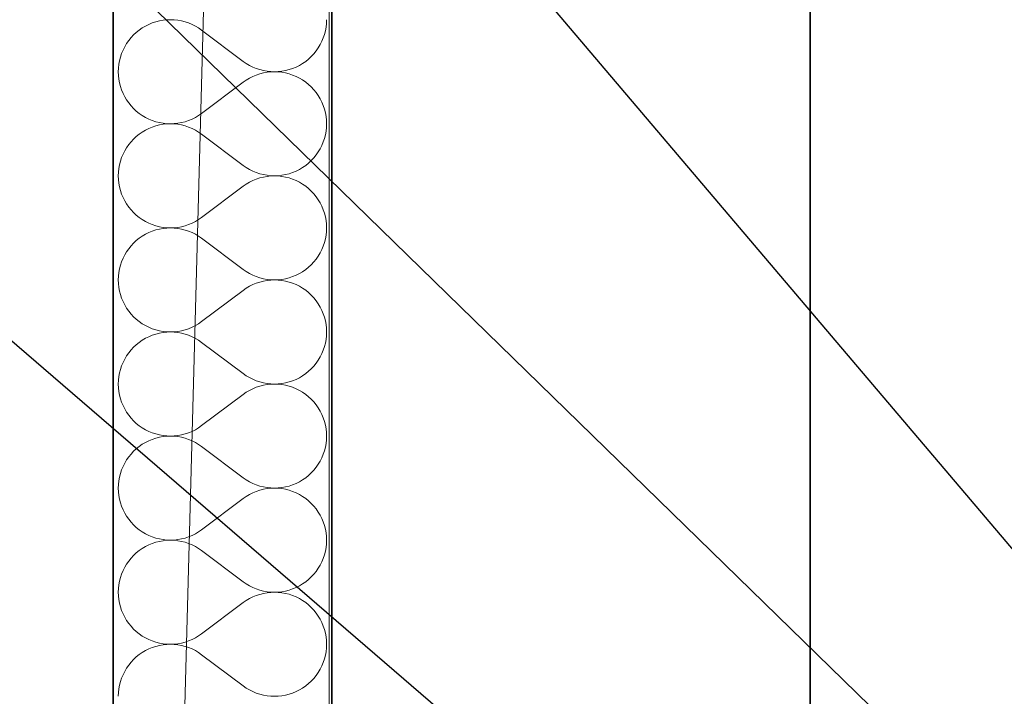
# Model space of a CAD drawing. Header units: millimetres. Extents: x -8078 to 234695, y -4319 to 602442.
# Tile 109 of 152: x 80102 to 80822, y 283496 to 283991. Entities that reach past the tile are written whole.
import ezdxf

# ---------------------------------------------------------------- set-up
doc = ezdxf.new("R2010")
doc.units = ezdxf.units.MM
doc.header["$MEASUREMENT"] = 0
for name, color, linetype in [('#podkład', 252, 'Continuous'), ('- A - ocieplenie', 7, 'Continuous'), ('FLUID-WK6-150-NUM', 7, 'Continuous'), ('Konstrukcja - Stropy', 7, 'Continuous'), ('Konstrukcja - Ściany zewnętrzne', 7, 'Continuous')]:
    doc.layers.add(name, color=color, linetype=linetype)
doc.styles.add('FDBES', font='simplex.shx')
doc.dimstyles.new('FDBES', dxfattribs={"dimscale": 50, "dimtxt": 4, "dimasz": 2.5, "dimexe": 0.8, "dimexo": 2, "dimgap": 1, "dimtad": 1, "dimdsep": 46, "dimtxsty": 'FDBES', "dimcen": 2.5, "dimclrd": 4, "dimclre": 5, "dimadec": 0, "dimazin": 0, "dimtfac": 1, "dimtmove": 0, "dimatfit": 3, "dimfxl": 1, "dimarcsym": 0})

# ---------------------------------------------------------------- blocks, each defined once
blk = doc.blocks.new('UHYGFFFF')
at = {"layer": '- A - ocieplenie', "color": 252, "linetype": 'Continuous', "lineweight": 35, "ltscale": 100}
for p, q in [((19777.48, 387506.86), (19777.48, 382744.35)), ((19937.48, 382893.65), (19937.48, 387506.86))]:
    blk.add_line(p, q, dxfattribs=at)
at = {"layer": '- A - ocieplenie', "color": 252, "linetype": 'Continuous', "lineweight": 13, "ltscale": 100}
for p, q in [((19808.67, 384508.08), (19806.09, 384507.22)), ((19811.31, 384508.75), (19808.67, 384508.08)), ((19813.98, 384509.24), (19811.31, 384508.75)), ((19816.69, 384509.52), (19813.98, 384509.24)), ((19819.41, 384509.62), (19816.69, 384509.52)), ((19822.13, 384509.52), (19819.41, 384509.62)), ((19824.83, 384509.23), (19822.13, 384509.52)), ((19827.51, 384508.74), (19824.83, 384509.23)), ((19830.14, 384508.07), (19827.51, 384508.74)), ((19832.72, 384507.21), (19830.14, 384508.07)), ((19933.57, 384506.9), (19933.67, 384509.62)), ((19794.45, 384500.32), (19792.45, 384498.47)), ((19796.57, 384502.03), (19794.45, 384500.32)), ((19798.8, 384503.58), (19796.57, 384502.03)), ((19801.14, 384504.97), (19798.8, 384503.58)), ((19803.57, 384506.18), (19801.14, 384504.97)), ((19806.09, 384507.22), (19803.57, 384506.18)), ((19835.24, 384506.16), (19832.72, 384507.21)), ((19837.67, 384504.94), (19835.24, 384506.16)), ((19840.01, 384503.55), (19837.67, 384504.94)), ((19842.24, 384502), (19840.01, 384503.55)), ((19872.72, 384479.14), (19842.24, 384502)), ((19932.13, 384498.88), (19932.8, 384501.52)), ((19932.8, 384501.52), (19933.28, 384504.2)), ((19933.28, 384504.2), (19933.57, 384506.9)), ((19788.89, 384494.36), (19787.34, 384492.13)), ((19790.6, 384496.48), (19788.89, 384494.36)), ((19792.45, 384498.47), (19790.6, 384496.48)), ((19929.01, 384491.36), (19930.22, 384493.79)), ((19930.22, 384493.79), (19931.27, 384496.3)), ((19931.27, 384496.3), (19932.13, 384498.88)), ((19784.73, 384487.36), (19783.69, 384484.84)), ((19785.95, 384489.79), (19784.73, 384487.36)), ((19787.34, 384492.13), (19785.95, 384489.79)), ((19924.36, 384484.66), (19926.07, 384486.78)), ((19926.07, 384486.78), (19927.62, 384489.02)), ((19927.62, 384489.02), (19929.01, 384491.36)), ((19782.16, 384479.63), (19781.68, 384476.95)), ((19782.83, 384482.26), (19782.16, 384479.63)), ((19783.69, 384484.84), (19782.83, 384482.26)), ((19872.72, 384479.14), (19874.95, 384477.59)), ((19916.16, 384477.56), (19918.39, 384479.11)), ((19918.39, 384479.11), (19920.51, 384480.82)), ((19920.51, 384480.82), (19922.5, 384482.67)), ((19922.5, 384482.67), (19924.36, 384484.66)), ((19781.39, 384474.24), (19781.29, 384471.52)), ((19781.29, 384471.52), (19781.39, 384468.81)), ((19781.68, 384476.95), (19781.39, 384474.24)), ((19874.95, 384477.59), (19877.29, 384476.2)), ((19877.29, 384476.2), (19879.72, 384474.98)), ((19879.72, 384474.98), (19882.23, 384473.94)), ((19882.23, 384473.94), (19884.81, 384473.08)), ((19884.81, 384473.08), (19887.45, 384472.4)), ((19887.45, 384472.4), (19890.13, 384471.92)), ((19890.13, 384471.92), (19892.83, 384471.62)), ((19892.83, 384471.43), (19890.13, 384471.13)), ((19892.83, 384471.62), (19895.55, 384471.52)), ((19895.55, 384471.52), (19892.83, 384471.43)), ((19895.55, 384471.52), (19898.27, 384471.62)), ((19898.27, 384471.43), (19895.55, 384471.52)), ((19898.27, 384471.62), (19900.97, 384471.91)), ((19900.97, 384471.14), (19898.27, 384471.43)), ((19900.97, 384471.91), (19903.65, 384472.39)), ((19903.65, 384472.39), (19906.29, 384473.06)), ((19906.29, 384473.06), (19908.87, 384473.92)), ((19908.87, 384473.92), (19911.38, 384474.96)), ((19911.38, 384474.96), (19913.82, 384476.18)), ((19913.82, 384476.18), (19916.16, 384477.56)), ((19781.39, 384468.81), (19781.68, 384466.1)), ((19781.68, 384466.1), (19782.16, 384463.42)), ((19874.95, 384465.46), (19872.72, 384463.91)), ((19877.29, 384466.85), (19874.95, 384465.46)), ((19879.72, 384468.07), (19877.29, 384466.85)), ((19882.23, 384469.11), (19879.72, 384468.07)), ((19884.81, 384469.97), (19882.23, 384469.11)), ((19887.45, 384470.65), (19884.81, 384469.97)), ((19890.13, 384471.13), (19887.45, 384470.65)), ((19903.65, 384470.66), (19900.97, 384471.14)), ((19906.29, 384469.99), (19903.65, 384470.66)), ((19908.87, 384469.13), (19906.29, 384469.99)), ((19911.38, 384468.09), (19908.87, 384469.13)), ((19913.82, 384466.87), (19911.38, 384468.09)), ((19916.16, 384465.49), (19913.82, 384466.87)), ((19918.39, 384463.93), (19916.16, 384465.49)), ((19782.16, 384463.42), (19782.83, 384460.79)), ((19782.83, 384460.79), (19783.69, 384458.21)), ((19783.69, 384458.21), (19784.73, 384455.69)), ((19872.72, 384463.91), (19842.24, 384441.05)), ((19920.51, 384462.23), (19918.39, 384463.93)), ((19922.5, 384460.38), (19920.51, 384462.23)), ((19924.36, 384458.38), (19922.5, 384460.38)), ((19926.07, 384456.27), (19924.36, 384458.38)), ((19784.73, 384455.69), (19785.95, 384453.26)), ((19785.95, 384453.26), (19787.34, 384450.92)), ((19787.34, 384450.92), (19788.89, 384448.69)), ((19927.62, 384454.03), (19926.07, 384456.27)), ((19929.01, 384451.69), (19927.62, 384454.03)), ((19930.22, 384449.26), (19929.01, 384451.69)), ((19788.89, 384448.69), (19790.6, 384446.57)), ((19790.6, 384446.57), (19792.45, 384444.58)), ((19792.45, 384444.58), (19794.45, 384442.73)), ((19794.45, 384442.73), (19796.57, 384441.02)), ((19931.27, 384446.75), (19930.22, 384449.26)), ((19932.13, 384444.17), (19931.27, 384446.75)), ((19932.8, 384441.53), (19932.13, 384444.17)), ((19796.57, 384441.02), (19798.8, 384439.47)), ((19798.8, 384439.47), (19801.14, 384438.08)), ((19801.14, 384438.08), (19803.57, 384436.86)), ((19803.57, 384436.86), (19806.09, 384435.82)), ((19806.09, 384435.82), (19808.67, 384434.97)), ((19830.14, 384434.98), (19832.72, 384435.84)), ((19832.72, 384435.84), (19835.24, 384436.88)), ((19835.24, 384436.88), (19837.67, 384438.1)), ((19837.67, 384438.1), (19840.01, 384439.49)), ((19840.01, 384439.49), (19842.24, 384441.05)), ((19933.28, 384438.85), (19932.8, 384441.53)), ((19933.57, 384436.15), (19933.28, 384438.85)), ((19933.67, 384433.43), (19933.57, 384436.15)), ((19801.14, 384428.78), (19798.8, 384427.39)), ((19803.57, 384429.99), (19801.14, 384428.78)), ((19806.09, 384431.03), (19803.57, 384429.99)), ((19808.67, 384431.89), (19806.09, 384431.03)), ((19808.67, 384434.97), (19811.31, 384434.3)), ((19811.31, 384432.56), (19808.67, 384431.89)), ((19811.31, 384434.3), (19813.98, 384433.81)), ((19813.98, 384433.04), (19811.31, 384432.56)), ((19813.98, 384433.81), (19816.69, 384433.52)), ((19816.69, 384433.33), (19813.98, 384433.04)), ((19816.69, 384433.52), (19819.41, 384433.43)), ((19819.41, 384433.43), (19816.69, 384433.33)), ((19819.41, 384433.43), (19822.13, 384433.53)), ((19822.13, 384433.33), (19819.41, 384433.43)), ((19822.13, 384433.53), (19824.83, 384433.82)), ((19824.83, 384433.04), (19822.13, 384433.33)), ((19824.83, 384433.82), (19827.51, 384434.31)), ((19827.51, 384432.55), (19824.83, 384433.04)), ((19827.51, 384434.31), (19830.14, 384434.98)), ((19830.14, 384431.88), (19827.51, 384432.55)), ((19832.72, 384431.02), (19830.14, 384431.88)), ((19835.24, 384429.97), (19832.72, 384431.02)), ((19837.67, 384428.75), (19835.24, 384429.97)), ((19840.01, 384427.36), (19837.67, 384428.75)), ((19933.28, 384428.01), (19933.57, 384430.71)), ((19933.57, 384430.71), (19933.67, 384433.43)), ((19792.45, 384422.28), (19790.6, 384420.29)), ((19794.45, 384424.13), (19792.45, 384422.28)), ((19796.57, 384425.84), (19794.45, 384424.13)), ((19798.8, 384427.39), (19796.57, 384425.84)), ((19842.24, 384425.81), (19840.01, 384427.36)), ((19872.72, 384402.95), (19842.24, 384425.81)), ((19931.27, 384420.11), (19932.13, 384422.69)), ((19932.13, 384422.69), (19932.8, 384425.33)), ((19932.8, 384425.33), (19933.28, 384428.01)), ((19787.34, 384415.94), (19785.95, 384413.6)), ((19788.89, 384418.17), (19787.34, 384415.94)), ((19790.6, 384420.29), (19788.89, 384418.17)), ((19927.62, 384412.83), (19929.01, 384415.17)), ((19929.01, 384415.17), (19930.22, 384417.6)), ((19930.22, 384417.6), (19931.27, 384420.11)), ((19783.69, 384408.65), (19782.83, 384406.07)), ((19784.73, 384411.17), (19783.69, 384408.65)), ((19785.95, 384413.6), (19784.73, 384411.17)), ((19920.51, 384404.63), (19922.5, 384406.48)), ((19922.5, 384406.48), (19924.36, 384408.47)), ((19924.36, 384408.47), (19926.07, 384410.59)), ((19926.07, 384410.59), (19927.62, 384412.83)), ((19781.68, 384400.76), (19781.39, 384398.05)), ((19782.16, 384403.44), (19781.68, 384400.76)), ((19782.83, 384406.07), (19782.16, 384403.44)), ((19872.72, 384402.95), (19874.95, 384401.4)), ((19874.95, 384401.4), (19877.29, 384400.01)), ((19877.29, 384400.01), (19879.72, 384398.79)), ((19911.38, 384398.77), (19913.82, 384399.99)), ((19913.82, 384399.99), (19916.16, 384401.37)), ((19916.16, 384401.37), (19918.39, 384402.92)), ((19918.39, 384402.92), (19920.51, 384404.63)), ((19781.39, 384398.05), (19781.29, 384395.33)), ((19781.29, 384395.33), (19781.39, 384392.62)), ((19781.39, 384392.62), (19781.68, 384389.91)), ((19879.72, 384398.79), (19882.23, 384397.75)), ((19882.23, 384392.92), (19879.72, 384391.88)), ((19882.23, 384397.75), (19884.81, 384396.89)), ((19884.81, 384393.78), (19882.23, 384392.92)), ((19884.81, 384396.89), (19887.45, 384396.21)), ((19887.45, 384394.46), (19884.81, 384393.78)), ((19887.45, 384396.21), (19890.13, 384395.73)), ((19890.13, 384394.94), (19887.45, 384394.46)), ((19890.13, 384395.73), (19892.83, 384395.43)), ((19892.83, 384395.24), (19890.13, 384394.94)), ((19892.83, 384395.43), (19895.55, 384395.33)), ((19895.55, 384395.33), (19892.83, 384395.24)), ((19895.55, 384395.33), (19898.27, 384395.43)), ((19898.27, 384395.24), (19895.55, 384395.33)), ((19898.27, 384395.43), (19900.97, 384395.72)), ((19900.97, 384394.95), (19898.27, 384395.24)), ((19900.97, 384395.72), (19903.65, 384396.2)), ((19903.65, 384394.47), (19900.97, 384394.95)), ((19903.65, 384396.2), (19906.29, 384396.87)), ((19906.29, 384393.8), (19903.65, 384394.47)), ((19906.29, 384396.87), (19908.87, 384397.73)), ((19908.87, 384392.94), (19906.29, 384393.8)), ((19908.87, 384397.73), (19911.38, 384398.77)), ((19911.38, 384391.9), (19908.87, 384392.94)), ((19781.68, 384389.91), (19782.16, 384387.23)), ((19782.16, 384387.23), (19782.83, 384384.6)), ((19872.72, 384387.72), (19842.24, 384364.86)), ((19874.95, 384389.27), (19872.72, 384387.72)), ((19877.29, 384390.66), (19874.95, 384389.27)), ((19879.72, 384391.88), (19877.29, 384390.66)), ((19913.82, 384390.68), (19911.38, 384391.9)), ((19916.16, 384389.3), (19913.82, 384390.68)), ((19918.39, 384387.74), (19916.16, 384389.3)), ((19920.51, 384386.04), (19918.39, 384387.74)), ((19922.5, 384384.19), (19920.51, 384386.04)), ((19782.83, 384384.6), (19783.69, 384382.02)), ((19783.69, 384382.02), (19784.73, 384379.5)), ((19784.73, 384379.5), (19785.95, 384377.07)), ((19924.36, 384382.19), (19922.5, 384384.19)), ((19926.07, 384380.08), (19924.36, 384382.19)), ((19927.62, 384377.84), (19926.07, 384380.08)), ((19929.01, 384375.5), (19927.62, 384377.84)), ((19785.95, 384377.07), (19787.34, 384374.73)), ((19787.34, 384374.73), (19788.89, 384372.5)), ((19788.89, 384372.5), (19790.6, 384370.38)), ((19790.6, 384370.38), (19792.45, 384368.39)), ((19930.22, 384373.07), (19929.01, 384375.5)), ((19931.27, 384370.56), (19930.22, 384373.07)), ((19932.13, 384367.98), (19931.27, 384370.56)), ((19792.45, 384368.39), (19794.45, 384366.54)), ((19794.45, 384366.54), (19796.57, 384364.83)), ((19796.57, 384364.83), (19798.8, 384363.28)), ((19798.8, 384363.28), (19801.14, 384361.89)), ((19837.67, 384361.91), (19840.01, 384363.3)), ((19840.01, 384363.3), (19842.24, 384364.86)), ((19932.8, 384365.34), (19932.13, 384367.98)), ((19933.28, 384362.66), (19932.8, 384365.34)), ((19801.14, 384361.89), (19803.57, 384360.67)), ((19803.57, 384360.67), (19806.09, 384359.63)), ((19806.09, 384359.63), (19808.67, 384358.78)), ((19808.67, 384358.78), (19811.31, 384358.11)), ((19811.31, 384356.37), (19808.67, 384355.7)), ((19811.31, 384358.11), (19813.98, 384357.62)), ((19813.98, 384356.85), (19811.31, 384356.37)), ((19813.98, 384357.62), (19816.69, 384357.33)), ((19816.69, 384357.14), (19813.98, 384356.85)), ((19816.69, 384357.33), (19819.41, 384357.24)), ((19819.41, 384357.24), (19816.69, 384357.14)), ((19819.41, 384357.24), (19822.13, 384357.34)), ((19822.13, 384357.14), (19819.41, 384357.24)), ((19822.13, 384357.34), (19824.83, 384357.63)), ((19824.83, 384356.85), (19822.13, 384357.14)), ((19824.83, 384357.63), (19827.51, 384358.12)), ((19827.51, 384356.36), (19824.83, 384356.85)), ((19827.51, 384358.12), (19830.14, 384358.79)), ((19830.14, 384355.69), (19827.51, 384356.36)), ((19830.14, 384358.79), (19832.72, 384359.65)), ((19832.72, 384359.65), (19835.24, 384360.69)), ((19835.24, 384360.69), (19837.67, 384361.91)), ((19933.57, 384359.96), (19933.28, 384362.66)), ((19933.67, 384357.24), (19933.57, 384359.96)), ((19933.57, 384354.52), (19933.67, 384357.24)), ((19796.57, 384349.65), (19794.45, 384347.94)), ((19798.8, 384351.2), (19796.57, 384349.65)), ((19801.14, 384352.59), (19798.8, 384351.2)), ((19803.57, 384353.8), (19801.14, 384352.59)), ((19806.09, 384354.84), (19803.57, 384353.8)), ((19808.67, 384355.7), (19806.09, 384354.84)), ((19832.72, 384354.83), (19830.14, 384355.69)), ((19835.24, 384353.78), (19832.72, 384354.83)), ((19837.67, 384352.56), (19835.24, 384353.78)), ((19840.01, 384351.17), (19837.67, 384352.56)), ((19842.24, 384349.62), (19840.01, 384351.17)), ((19872.72, 384326.76), (19842.24, 384349.62)), ((19932.13, 384346.5), (19932.8, 384349.14)), ((19932.8, 384349.14), (19933.28, 384351.82)), ((19933.28, 384351.82), (19933.57, 384354.52)), ((19788.89, 384341.98), (19787.34, 384339.75)), ((19790.6, 384344.1), (19788.89, 384341.98)), ((19792.45, 384346.09), (19790.6, 384344.1)), ((19794.45, 384347.94), (19792.45, 384346.09)), ((19930.22, 384341.41), (19931.27, 384343.92)), ((19931.27, 384343.92), (19932.13, 384346.5)), ((19784.73, 384334.98), (19783.69, 384332.46)), ((19785.95, 384337.41), (19784.73, 384334.98)), ((19787.34, 384339.75), (19785.95, 384337.41)), ((19924.36, 384332.28), (19926.07, 384334.4)), ((19926.07, 384334.4), (19927.62, 384336.64)), ((19927.62, 384336.64), (19929.01, 384338.98)), ((19929.01, 384338.98), (19930.22, 384341.41)), ((19782.16, 384327.24), (19781.68, 384324.57)), ((19782.83, 384329.88), (19782.16, 384327.24)), ((19783.69, 384332.46), (19782.83, 384329.88)), ((19918.39, 384326.73), (19920.51, 384328.44)), ((19920.51, 384328.44), (19922.5, 384330.29)), ((19922.5, 384330.29), (19924.36, 384332.28)), ((19781.39, 384321.86), (19781.29, 384319.14)), ((19781.68, 384324.57), (19781.39, 384321.86)), ((19872.72, 384326.76), (19874.95, 384325.21)), ((19874.95, 384325.21), (19877.29, 384323.82)), ((19877.29, 384323.82), (19879.72, 384322.6)), ((19879.72, 384322.6), (19882.23, 384321.56)), ((19882.23, 384321.56), (19884.81, 384320.7)), ((19884.81, 384320.7), (19887.45, 384320.02)), ((19887.45, 384320.02), (19890.13, 384319.54)), ((19900.97, 384319.53), (19903.65, 384320.01)), ((19903.65, 384320.01), (19906.29, 384320.68)), ((19906.29, 384320.68), (19908.87, 384321.54)), ((19908.87, 384321.54), (19911.38, 384322.58)), ((19911.38, 384322.58), (19913.82, 384323.8)), ((19913.82, 384323.8), (19916.16, 384325.18)), ((19916.16, 384325.18), (19918.39, 384326.73)), ((19781.29, 384319.14), (19781.39, 384316.42)), ((19781.39, 384316.42), (19781.68, 384313.72)), ((19781.68, 384313.72), (19782.16, 384311.04)), ((19874.95, 384313.08), (19872.72, 384311.52)), ((19877.29, 384314.47), (19874.95, 384313.08)), ((19879.72, 384315.69), (19877.29, 384314.47)), ((19882.23, 384316.73), (19879.72, 384315.69)), ((19884.81, 384317.59), (19882.23, 384316.73)), ((19887.45, 384318.27), (19884.81, 384317.59)), ((19890.13, 384318.75), (19887.45, 384318.27)), ((19890.13, 384319.54), (19892.83, 384319.24)), ((19892.83, 384319.04), (19890.13, 384318.75)), ((19892.83, 384319.24), (19895.55, 384319.14)), ((19895.55, 384319.14), (19892.83, 384319.04)), ((19895.55, 384319.14), (19898.27, 384319.24)), ((19898.27, 384319.05), (19895.55, 384319.14)), ((19898.27, 384319.24), (19900.97, 384319.53)), ((19900.97, 384318.76), (19898.27, 384319.05)), ((19903.65, 384318.28), (19900.97, 384318.76)), ((19906.29, 384317.61), (19903.65, 384318.28)), ((19908.87, 384316.75), (19906.29, 384317.61)), ((19911.38, 384315.71), (19908.87, 384316.75)), ((19913.82, 384314.49), (19911.38, 384315.71)), ((19916.16, 384313.1), (19913.82, 384314.49)), ((19918.39, 384311.55), (19916.16, 384313.1)), ((19782.16, 384311.04), (19782.83, 384308.41)), ((19782.83, 384308.41), (19783.69, 384305.83)), ((19783.69, 384305.83), (19784.73, 384303.31)), ((19872.72, 384311.52), (19842.24, 384288.67)), ((19920.51, 384309.85), (19918.39, 384311.55)), ((19922.5, 384307.99), (19920.51, 384309.85)), ((19924.36, 384306), (19922.5, 384307.99)), ((19926.07, 384303.89), (19924.36, 384306)), ((19784.73, 384303.31), (19785.95, 384300.88)), ((19785.95, 384300.88), (19787.34, 384298.54)), ((19787.34, 384298.54), (19788.89, 384296.31)), ((19927.62, 384301.65), (19926.07, 384303.89)), ((19929.01, 384299.31), (19927.62, 384301.65)), ((19930.22, 384296.88), (19929.01, 384299.31)), ((19788.89, 384296.31), (19790.6, 384294.19)), ((19790.6, 384294.19), (19792.45, 384292.2)), ((19792.45, 384292.2), (19794.45, 384290.34)), ((19931.27, 384294.37), (19930.22, 384296.88)), ((19932.13, 384291.79), (19931.27, 384294.37)), ((19932.8, 384289.15), (19932.13, 384291.79)), ((19794.45, 384290.34), (19796.57, 384288.64)), ((19796.57, 384288.64), (19798.8, 384287.09)), ((19798.8, 384287.09), (19801.14, 384285.7)), ((19801.14, 384285.7), (19803.57, 384284.48)), ((19803.57, 384284.48), (19806.09, 384283.44)), ((19832.72, 384283.46), (19835.24, 384284.5)), ((19835.24, 384284.5), (19837.67, 384285.72)), ((19837.67, 384285.72), (19840.01, 384287.11)), ((19840.01, 384287.11), (19842.24, 384288.67)), ((19933.28, 384286.47), (19932.8, 384289.15)), ((19933.57, 384283.77), (19933.28, 384286.47)), ((19803.57, 384277.61), (19801.14, 384276.4)), ((19806.09, 384278.65), (19803.57, 384277.61)), ((19806.09, 384283.44), (19808.67, 384282.59)), ((19808.67, 384279.51), (19806.09, 384278.65)), ((19808.67, 384282.59), (19811.31, 384281.91)), ((19811.31, 384280.18), (19808.67, 384279.51)), ((19811.31, 384281.91), (19813.98, 384281.43)), ((19813.98, 384280.66), (19811.31, 384280.18)), ((19813.98, 384281.43), (19816.69, 384281.14)), ((19816.69, 384280.95), (19813.98, 384280.66)), ((19816.69, 384281.14), (19819.41, 384281.05)), ((19819.41, 384281.05), (19816.69, 384280.95)), ((19819.41, 384281.05), (19822.13, 384281.15)), ((19822.13, 384280.95), (19819.41, 384281.05)), ((19822.13, 384281.15), (19824.83, 384281.44)), ((19824.83, 384280.66), (19822.13, 384280.95)), ((19824.83, 384281.44), (19827.51, 384281.92)), ((19827.51, 384280.17), (19824.83, 384280.66)), ((19827.51, 384281.92), (19830.14, 384282.6)), ((19830.14, 384279.5), (19827.51, 384280.17)), ((19830.14, 384282.6), (19832.72, 384283.46)), ((19832.72, 384278.64), (19830.14, 384279.5)), ((19835.24, 384277.59), (19832.72, 384278.64)), ((19837.67, 384276.37), (19835.24, 384277.59)), ((19933.28, 384275.62), (19933.57, 384278.33)), ((19933.67, 384281.05), (19933.57, 384283.77)), ((19933.57, 384278.33), (19933.67, 384281.05)), ((19792.45, 384269.9), (19790.6, 384267.91)), ((19794.45, 384271.75), (19792.45, 384269.9)), ((19796.57, 384273.46), (19794.45, 384271.75)), ((19798.8, 384275.01), (19796.57, 384273.46)), ((19801.14, 384276.4), (19798.8, 384275.01)), ((19840.01, 384274.98), (19837.67, 384276.37)), ((19842.24, 384273.43), (19840.01, 384274.98)), ((19872.72, 384250.57), (19842.24, 384273.43)), ((19931.27, 384267.73), (19932.13, 384270.31)), ((19932.13, 384270.31), (19932.8, 384272.95)), ((19932.8, 384272.95), (19933.28, 384275.62)), ((19787.34, 384263.56), (19785.95, 384261.22)), ((19788.89, 384265.79), (19787.34, 384263.56)), ((19790.6, 384267.91), (19788.89, 384265.79)), ((19927.62, 384260.45), (19929.01, 384262.78)), ((19929.01, 384262.78), (19930.22, 384265.22)), ((19930.22, 384265.22), (19931.27, 384267.73)), ((19783.69, 384256.27), (19782.83, 384253.69)), ((19784.73, 384258.78), (19783.69, 384256.27)), ((19785.95, 384261.22), (19784.73, 384258.78)), ((19922.5, 384254.1), (19924.36, 384256.09)), ((19924.36, 384256.09), (19926.07, 384258.21)), ((19926.07, 384258.21), (19927.62, 384260.45)), ((19781.68, 384248.38), (19781.39, 384245.67)), ((19782.16, 384251.05), (19781.68, 384248.38)), ((19782.83, 384253.69), (19782.16, 384251.05)), ((19872.72, 384250.57), (19874.95, 384249.02)), ((19874.95, 384249.02), (19877.29, 384247.63)), ((19913.82, 384247.61), (19916.16, 384248.99)), ((19916.16, 384248.99), (19918.39, 384250.54)), ((19918.39, 384250.54), (19920.51, 384252.25)), ((19920.51, 384252.25), (19922.5, 384254.1)), ((19781.39, 384245.67), (19781.29, 384242.95)), ((19781.29, 384242.95), (19781.39, 384240.23)), ((19877.29, 384247.63), (19879.72, 384246.41)), ((19879.72, 384246.41), (19882.23, 384245.37)), ((19882.23, 384245.37), (19884.81, 384244.5)), ((19884.81, 384241.4), (19882.23, 384240.54)), ((19884.81, 384244.5), (19887.45, 384243.83)), ((19887.45, 384242.08), (19884.81, 384241.4)), ((19887.45, 384243.83), (19890.13, 384243.34)), ((19890.13, 384242.56), (19887.45, 384242.08)), ((19890.13, 384243.34), (19892.83, 384243.05)), ((19892.83, 384242.85), (19890.13, 384242.56)), ((19892.83, 384243.05), (19895.55, 384242.95)), ((19895.55, 384242.95), (19892.83, 384242.85)), ((19895.55, 384242.95), (19898.27, 384243.05)), ((19898.27, 384242.86), (19895.55, 384242.95)), ((19898.27, 384243.05), (19900.97, 384243.34)), ((19900.97, 384242.57), (19898.27, 384242.86)), ((19900.97, 384243.34), (19903.65, 384243.82)), ((19903.65, 384242.09), (19900.97, 384242.57)), ((19903.65, 384243.82), (19906.29, 384244.49)), ((19906.29, 384241.42), (19903.65, 384242.09)), ((19906.29, 384244.49), (19908.87, 384245.35)), ((19908.87, 384240.56), (19906.29, 384241.42)), ((19908.87, 384245.35), (19911.38, 384246.39)), ((19911.38, 384246.39), (19913.82, 384247.61)), ((19781.39, 384240.23), (19781.68, 384237.53)), ((19781.68, 384237.53), (19782.16, 384234.85)), ((19782.16, 384234.85), (19782.83, 384232.22)), ((19872.72, 384235.33), (19842.24, 384212.48)), ((19874.95, 384236.89), (19872.72, 384235.33)), ((19877.29, 384238.28), (19874.95, 384236.89)), ((19879.72, 384239.5), (19877.29, 384238.28)), ((19882.23, 384240.54), (19879.72, 384239.5)), ((19911.38, 384239.52), (19908.87, 384240.56)), ((19913.82, 384238.3), (19911.38, 384239.52)), ((19916.16, 384236.91), (19913.82, 384238.3)), ((19918.39, 384235.36), (19916.16, 384236.91)), ((19920.51, 384233.66), (19918.39, 384235.36)), ((19922.5, 384231.8), (19920.51, 384233.66)), ((19782.83, 384232.22), (19783.69, 384229.64)), ((19783.69, 384229.64), (19784.73, 384227.12)), ((19784.73, 384227.12), (19785.95, 384224.69)), ((19924.36, 384229.81), (19922.5, 384231.8)), ((19926.07, 384227.7), (19924.36, 384229.81)), ((19927.62, 384225.46), (19926.07, 384227.7)), ((19785.95, 384224.69), (19787.34, 384222.35)), ((19787.34, 384222.35), (19788.89, 384220.12)), ((19788.89, 384220.12), (19790.6, 384218)), ((19929.01, 384223.12), (19927.62, 384225.46)), ((19930.22, 384220.69), (19929.01, 384223.12)), ((19931.27, 384218.18), (19930.22, 384220.69)), ((19790.6, 384218), (19792.45, 384216.01)), ((19792.45, 384216.01), (19794.45, 384214.15)), ((19794.45, 384214.15), (19796.57, 384212.45)), ((19796.57, 384212.45), (19798.8, 384210.9)), ((19840.01, 384210.92), (19842.24, 384212.48)), ((19932.13, 384215.6), (19931.27, 384218.18)), ((19932.8, 384212.96), (19932.13, 384215.6)), ((19933.28, 384210.28), (19932.8, 384212.96)), ((19798.8, 384210.9), (19801.14, 384209.51)), ((19801.14, 384209.51), (19803.57, 384208.29)), ((19803.57, 384208.29), (19806.09, 384207.25)), ((19806.09, 384207.25), (19808.67, 384206.4)), ((19808.67, 384206.4), (19811.31, 384205.72)), ((19811.31, 384205.72), (19813.98, 384205.24)), ((19813.98, 384205.24), (19816.69, 384204.95)), ((19816.69, 384204.76), (19813.98, 384204.47)), ((19816.69, 384204.95), (19819.41, 384204.86)), ((19819.41, 384204.86), (19816.69, 384204.76)), ((19819.41, 384204.86), (19822.13, 384204.96)), ((19822.13, 384204.76), (19819.41, 384204.86)), ((19822.13, 384204.96), (19824.83, 384205.25)), ((19824.83, 384204.47), (19822.13, 384204.76)), ((19824.83, 384205.25), (19827.51, 384205.73)), ((19827.51, 384205.73), (19830.14, 384206.41)), ((19830.14, 384206.41), (19832.72, 384207.27)), ((19832.72, 384207.27), (19835.24, 384208.31)), ((19835.24, 384208.31), (19837.67, 384209.53)), ((19837.67, 384209.53), (19840.01, 384210.92)), ((19933.57, 384207.58), (19933.28, 384210.28)), ((19933.67, 384204.86), (19933.57, 384207.58)), ((19933.57, 384202.14), (19933.67, 384204.86)), ((19798.8, 384198.82), (19796.57, 384197.27)), ((19801.14, 384200.21), (19798.8, 384198.82)), ((19803.57, 384201.42), (19801.14, 384200.21)), ((19806.09, 384202.46), (19803.57, 384201.42)), ((19808.67, 384203.32), (19806.09, 384202.46)), ((19811.31, 384203.99), (19808.67, 384203.32)), ((19813.98, 384204.47), (19811.31, 384203.99)), ((19827.51, 384203.98), (19824.83, 384204.47)), ((19830.14, 384203.31), (19827.51, 384203.98)), ((19832.72, 384202.45), (19830.14, 384203.31)), ((19835.24, 384201.4), (19832.72, 384202.45)), ((19837.67, 384200.18), (19835.24, 384201.4)), ((19840.01, 384198.79), (19837.67, 384200.18)), ((19842.24, 384197.24), (19840.01, 384198.79)), ((19932.8, 384196.76), (19933.28, 384199.43)), ((19933.28, 384199.43), (19933.57, 384202.14)), ((19790.6, 384191.72), (19788.89, 384189.6)), ((19792.45, 384193.71), (19790.6, 384191.72)), ((19794.45, 384195.56), (19792.45, 384193.71)), ((19796.57, 384197.27), (19794.45, 384195.56)), ((19872.72, 384174.38), (19842.24, 384197.24)), ((19930.22, 384189.03), (19931.27, 384191.54)), ((19931.27, 384191.54), (19932.13, 384194.12)), ((19932.13, 384194.12), (19932.8, 384196.76)), ((19785.95, 384185.03), (19784.73, 384182.59)), ((19787.34, 384187.37), (19785.95, 384185.03)), ((19788.89, 384189.6), (19787.34, 384187.37)), ((19926.07, 384182.02), (19927.62, 384184.25)), ((19927.62, 384184.25), (19929.01, 384186.59)), ((19929.01, 384186.59), (19930.22, 384189.03)), ((19782.83, 384177.5), (19782.16, 384174.86)), ((19783.69, 384180.08), (19782.83, 384177.5)), ((19784.73, 384182.59), (19783.69, 384180.08)), ((19918.39, 384174.35), (19920.51, 384176.06)), ((19920.51, 384176.06), (19922.5, 384177.91)), ((19922.5, 384177.91), (19924.36, 384179.9)), ((19924.36, 384179.9), (19926.07, 384182.02)), ((19781.39, 384169.48), (19781.29, 384166.76)), ((19781.68, 384172.19), (19781.39, 384169.48)), ((19782.16, 384174.86), (19781.68, 384172.19)), ((19872.72, 384174.38), (19874.95, 384172.83)), ((19874.95, 384172.83), (19877.29, 384171.44)), ((19877.29, 384171.44), (19879.72, 384170.22)), ((19879.72, 384170.22), (19882.23, 384169.18)), ((19882.23, 384169.18), (19884.81, 384168.31)), ((19906.29, 384168.3), (19908.87, 384169.16)), ((19908.87, 384169.16), (19911.38, 384170.2)), ((19911.38, 384170.2), (19913.82, 384171.41)), ((19913.82, 384171.41), (19916.16, 384172.8)), ((19916.16, 384172.8), (19918.39, 384174.35)), ((19781.29, 384166.76), (19781.39, 384164.04)), ((19781.39, 384164.04), (19781.68, 384161.34)), ((19877.29, 384162.09), (19874.95, 384160.7)), ((19879.72, 384163.31), (19877.29, 384162.09)), ((19882.23, 384164.35), (19879.72, 384163.31)), ((19884.81, 384165.21), (19882.23, 384164.35)), ((19884.81, 384168.31), (19887.45, 384167.64)), ((19887.45, 384165.89), (19884.81, 384165.21)), ((19887.45, 384167.64), (19890.13, 384167.15)), ((19890.13, 384166.37), (19887.45, 384165.89)), ((19890.13, 384167.15), (19892.83, 384166.86)), ((19892.83, 384166.66), (19890.13, 384166.37)), ((19892.83, 384166.86), (19895.55, 384166.76)), ((19895.55, 384166.76), (19892.83, 384166.66)), ((19895.55, 384166.76), (19898.27, 384166.86)), ((19898.27, 384166.67), (19895.55, 384166.76)), ((19898.27, 384166.86), (19900.97, 384167.15)), ((19900.97, 384166.38), (19898.27, 384166.67)), ((19900.97, 384167.15), (19903.65, 384167.63)), ((19903.65, 384165.9), (19900.97, 384166.38)), ((19903.65, 384167.63), (19906.29, 384168.3)), ((19906.29, 384165.23), (19903.65, 384165.9)), ((19908.87, 384164.37), (19906.29, 384165.23)), ((19911.38, 384163.33), (19908.87, 384164.37)), ((19913.82, 384162.11), (19911.38, 384163.33)), ((19916.16, 384160.72), (19913.82, 384162.11)), ((19781.68, 384161.34), (19782.16, 384158.66)), ((19782.16, 384158.66), (19782.83, 384156.03)), ((19782.83, 384156.03), (19783.69, 384153.44)), ((19872.72, 384159.14), (19842.24, 384136.29)), ((19874.95, 384160.7), (19872.72, 384159.14)), ((19918.39, 384159.17), (19916.16, 384160.72)), ((19920.51, 384157.47), (19918.39, 384159.17)), ((19922.5, 384155.61), (19920.51, 384157.47)), ((19924.36, 384153.62), (19922.5, 384155.61)), ((19783.69, 384153.44), (19784.73, 384150.93)), ((19784.73, 384150.93), (19785.95, 384148.5)), ((19785.95, 384148.5), (19787.34, 384146.16)), ((19926.07, 384151.51), (19924.36, 384153.62)), ((19927.62, 384149.27), (19926.07, 384151.51)), ((19929.01, 384146.93), (19927.62, 384149.27)), ((19787.34, 384146.16), (19788.89, 384143.93)), ((19788.89, 384143.93), (19790.6, 384141.81)), ((19790.6, 384141.81), (19792.45, 384139.82)), ((19792.45, 384139.82), (19794.45, 384137.96)), ((19930.22, 384144.5), (19929.01, 384146.93)), ((19931.27, 384141.99), (19930.22, 384144.5)), ((19932.13, 384139.4), (19931.27, 384141.99)), ((19794.45, 384137.96), (19796.57, 384136.26)), ((19796.57, 384136.26), (19798.8, 384134.71)), ((19798.8, 384134.71), (19801.14, 384133.32)), ((19801.14, 384133.32), (19803.57, 384132.1)), ((19835.24, 384132.12), (19837.67, 384133.34)), ((19837.67, 384133.34), (19840.01, 384134.73)), ((19840.01, 384134.73), (19842.24, 384136.29)), ((19932.8, 384136.77), (19932.13, 384139.4)), ((19933.28, 384134.09), (19932.8, 384136.77)), ((19933.57, 384131.39), (19933.28, 384134.09)), ((19803.57, 384132.1), (19806.09, 384131.06)), ((19806.09, 384126.27), (19803.57, 384125.23)), ((19806.09, 384131.06), (19808.67, 384130.21)), ((19808.67, 384127.13), (19806.09, 384126.27)), ((19808.67, 384130.21), (19811.31, 384129.53)), ((19811.31, 384127.8), (19808.67, 384127.13)), ((19811.31, 384129.53), (19813.98, 384129.05)), ((19813.98, 384128.28), (19811.31, 384127.8)), ((19813.98, 384129.05), (19816.69, 384128.76)), ((19816.69, 384128.57), (19813.98, 384128.28)), ((19816.69, 384128.76), (19819.41, 384128.67)), ((19819.41, 384128.67), (19816.69, 384128.57)), ((19819.41, 384128.67), (19822.13, 384128.77)), ((19822.13, 384128.57), (19819.41, 384128.67)), ((19822.13, 384128.77), (19824.83, 384129.06)), ((19824.83, 384128.28), (19822.13, 384128.57)), ((19824.83, 384129.06), (19827.51, 384129.54)), ((19827.51, 384127.79), (19824.83, 384128.28)), ((19827.51, 384129.54), (19830.14, 384130.22)), ((19830.14, 384127.12), (19827.51, 384127.79)), ((19830.14, 384130.22), (19832.72, 384131.08)), ((19832.72, 384126.26), (19830.14, 384127.12)), ((19832.72, 384131.08), (19835.24, 384132.12)), ((19835.24, 384125.21), (19832.72, 384126.26)), ((19933.28, 384123.24), (19933.57, 384125.95)), ((19933.67, 384128.67), (19933.57, 384131.39)), ((19933.57, 384125.95), (19933.67, 384128.67)), ((19794.45, 384119.37), (19792.45, 384117.52)), ((19796.57, 384121.08), (19794.45, 384119.37)), ((19798.8, 384122.63), (19796.57, 384121.08)), ((19801.14, 384124.02), (19798.8, 384122.63)), ((19803.57, 384125.23), (19801.14, 384124.02)), ((19837.67, 384123.99), (19835.24, 384125.21)), ((19840.01, 384122.6), (19837.67, 384123.99)), ((19842.24, 384121.05), (19840.01, 384122.6)), ((19872.72, 384098.19), (19842.24, 384121.05)), ((19932.13, 384117.93), (19932.8, 384120.57)), ((19932.8, 384120.57), (19933.28, 384123.24)), ((19787.34, 384111.18), (19785.95, 384108.84)), ((19788.89, 384113.41), (19787.34, 384111.18)), ((19790.6, 384115.53), (19788.89, 384113.41)), ((19792.45, 384117.52), (19790.6, 384115.53)), ((19929.01, 384110.4), (19930.22, 384112.84)), ((19930.22, 384112.84), (19931.27, 384115.35)), ((19931.27, 384115.35), (19932.13, 384117.93)), ((19783.69, 384103.89), (19782.83, 384101.31)), ((19784.73, 384106.4), (19783.69, 384103.89)), ((19785.95, 384108.84), (19784.73, 384106.4)), ((19924.36, 384103.71), (19926.07, 384105.83)), ((19926.07, 384105.83), (19927.62, 384108.06)), ((19927.62, 384108.06), (19929.01, 384110.4)), ((19782.16, 384098.67), (19781.68, 384096)), ((19782.83, 384101.31), (19782.16, 384098.67)), ((19872.72, 384098.19), (19874.95, 384096.64)), ((19874.95, 384096.64), (19877.29, 384095.25)), ((19913.82, 384095.22), (19916.16, 384096.61)), ((19916.16, 384096.61), (19918.39, 384098.16)), ((19918.39, 384098.16), (19920.51, 384099.87)), ((19920.51, 384099.87), (19922.5, 384101.72)), ((19922.5, 384101.72), (19924.36, 384103.71)), ((19781.39, 384093.29), (19781.29, 384090.57)), ((19781.29, 384090.57), (19781.39, 384087.85)), ((19781.68, 384096), (19781.39, 384093.29)), ((19877.29, 384095.25), (19879.72, 384094.03)), ((19879.72, 384094.03), (19882.23, 384092.98)), ((19882.23, 384092.98), (19884.81, 384092.12)), ((19884.81, 384092.12), (19887.45, 384091.45)), ((19887.45, 384089.7), (19884.81, 384089.02)), ((19887.45, 384091.45), (19890.13, 384090.96)), ((19890.13, 384090.18), (19887.45, 384089.7)), ((19890.13, 384090.96), (19892.83, 384090.67)), ((19892.83, 384090.47), (19890.13, 384090.18)), ((19892.83, 384090.67), (19895.55, 384090.57)), ((19895.55, 384090.57), (19892.83, 384090.47)), ((19895.55, 384090.57), (19898.27, 384090.67)), ((19898.27, 384090.48), (19895.55, 384090.57)), ((19898.27, 384090.67), (19900.97, 384090.96)), ((19900.97, 384090.19), (19898.27, 384090.48)), ((19900.97, 384090.96), (19903.65, 384091.44)), ((19903.65, 384089.71), (19900.97, 384090.19)), ((19903.65, 384091.44), (19906.29, 384092.11)), ((19906.29, 384089.03), (19903.65, 384089.71)), ((19906.29, 384092.11), (19908.87, 384092.97)), ((19908.87, 384092.97), (19911.38, 384094.01)), ((19911.38, 384094.01), (19913.82, 384095.22)), ((19781.39, 384087.85), (19781.68, 384085.15)), ((19781.68, 384085.15), (19782.16, 384082.47)), ((19782.16, 384082.47), (19782.83, 384079.84)), ((19872.72, 384082.95), (19842.24, 384060.1)), ((19874.95, 384084.51), (19872.72, 384082.95)), ((19877.29, 384085.9), (19874.95, 384084.51)), ((19879.72, 384087.12), (19877.29, 384085.9)), ((19882.23, 384088.16), (19879.72, 384087.12)), ((19884.81, 384089.02), (19882.23, 384088.16)), ((19908.87, 384088.18), (19906.29, 384089.03)), ((19911.38, 384087.14), (19908.87, 384088.18)), ((19913.82, 384085.92), (19911.38, 384087.14)), ((19916.16, 384084.53), (19913.82, 384085.92)), ((19918.39, 384082.98), (19916.16, 384084.53)), ((19920.51, 384081.28), (19918.39, 384082.98)), ((19782.83, 384079.84), (19783.69, 384077.25)), ((19783.69, 384077.25), (19784.73, 384074.74)), ((19922.5, 384079.42), (19920.51, 384081.28)), ((19924.36, 384077.43), (19922.5, 384079.42)), ((19926.07, 384075.31), (19924.36, 384077.43)), ((19927.62, 384073.08), (19926.07, 384075.31)), ((19784.73, 384074.74), (19785.95, 384072.31)), ((19785.95, 384072.31), (19787.34, 384069.97)), ((19787.34, 384069.97), (19788.89, 384067.73)), ((19788.89, 384067.73), (19790.6, 384065.62)), ((19929.01, 384070.74), (19927.62, 384073.08)), ((19930.22, 384068.31), (19929.01, 384070.74)), ((19931.27, 384065.8), (19930.22, 384068.31)), ((19790.6, 384065.62), (19792.45, 384063.63)), ((19792.45, 384063.63), (19794.45, 384061.77)), ((19794.45, 384061.77), (19796.57, 384060.07)), ((19932.13, 384063.21), (19931.27, 384065.8)), ((19932.8, 384060.58), (19932.13, 384063.21)), ((19933.28, 384057.9), (19932.8, 384060.58)), ((19796.57, 384060.07), (19798.8, 384058.52)), ((19798.8, 384058.52), (19801.14, 384057.13)), ((19801.14, 384057.13), (19803.57, 384055.91)), ((19803.57, 384055.91), (19806.09, 384054.87)), ((19806.09, 384054.87), (19808.67, 384054.01)), ((19808.67, 384054.01), (19811.31, 384053.34)), ((19811.31, 384053.34), (19813.98, 384052.86)), ((19824.83, 384052.87), (19827.51, 384053.35)), ((19827.51, 384053.35), (19830.14, 384054.03)), ((19830.14, 384054.03), (19832.72, 384054.89)), ((19832.72, 384054.89), (19835.24, 384055.93)), ((19835.24, 384055.93), (19837.67, 384057.15)), ((19837.67, 384057.15), (19840.01, 384058.54)), ((19840.01, 384058.54), (19842.24, 384060.1)), ((19933.57, 384055.2), (19933.28, 384057.9)), ((19933.67, 384052.48), (19933.57, 384055.2)), ((19798.8, 384046.44), (19796.57, 384044.89)), ((19801.14, 384047.83), (19798.8, 384046.44)), ((19803.57, 384049.04), (19801.14, 384047.83)), ((19806.09, 384050.08), (19803.57, 384049.04)), ((19808.67, 384050.94), (19806.09, 384050.08)), ((19811.31, 384051.61), (19808.67, 384050.94)), ((19813.98, 384052.09), (19811.31, 384051.61)), ((19813.98, 384052.86), (19816.69, 384052.57)), ((19816.69, 384052.38), (19813.98, 384052.09)), ((19816.69, 384052.57), (19819.41, 384052.48)), ((19819.41, 384052.48), (19816.69, 384052.38)), ((19819.41, 384052.48), (19822.13, 384052.58)), ((19822.13, 384052.38), (19819.41, 384052.48)), ((19822.13, 384052.58), (19824.83, 384052.87)), ((19824.83, 384052.09), (19822.13, 384052.38)), ((19827.51, 384051.6), (19824.83, 384052.09)), ((19830.14, 384050.93), (19827.51, 384051.6)), ((19832.72, 384050.06), (19830.14, 384050.93)), ((19835.24, 384049.02), (19832.72, 384050.06)), ((19837.67, 384047.8), (19835.24, 384049.02)), ((19840.01, 384046.41), (19837.67, 384047.8)), ((19842.24, 384044.86), (19840.01, 384046.41)), ((19932.8, 384044.38), (19933.28, 384047.05)), ((19933.28, 384047.05), (19933.57, 384049.76)), ((19933.57, 384049.76), (19933.67, 384052.48)), ((19790.6, 384039.34), (19788.89, 384037.22)), ((19792.45, 384041.33), (19790.6, 384039.34)), ((19794.45, 384043.18), (19792.45, 384041.33)), ((19796.57, 384044.89), (19794.45, 384043.18)), ((19872.72, 384022), (19842.24, 384044.86)), ((19930.22, 384036.65), (19931.27, 384039.16)), ((19931.27, 384039.16), (19932.13, 384041.74)), ((19932.13, 384041.74), (19932.8, 384044.38)), ((19785.95, 384032.65), (19784.73, 384030.21)), ((19787.34, 384034.99), (19785.95, 384032.65)), ((19788.89, 384037.22), (19787.34, 384034.99)), ((19926.07, 384029.64), (19927.62, 384031.87)), ((19927.62, 384031.87), (19929.01, 384034.21)), ((19929.01, 384034.21), (19930.22, 384036.65)), ((19782.83, 384025.12), (19782.16, 384022.48)), ((19783.69, 384027.7), (19782.83, 384025.12)), ((19784.73, 384030.21), (19783.69, 384027.7)), ((19920.51, 384023.68), (19922.5, 384025.53)), ((19922.5, 384025.53), (19924.36, 384027.52)), ((19924.36, 384027.52), (19926.07, 384029.64)), ((19781.68, 384019.81), (19781.39, 384017.1)), ((19782.16, 384022.48), (19781.68, 384019.81)), ((19872.72, 384022), (19874.95, 384020.45)), ((19874.95, 384020.45), (19877.29, 384019.06)), ((19877.29, 384019.06), (19879.72, 384017.84)), ((19879.72, 384017.84), (19882.23, 384016.79)), ((19908.87, 384016.78), (19911.38, 384017.82)), ((19911.38, 384017.82), (19913.82, 384019.03)), ((19913.82, 384019.03), (19916.16, 384020.42)), ((19916.16, 384020.42), (19918.39, 384021.97)), ((19918.39, 384021.97), (19920.51, 384023.68)), ((19781.39, 384017.1), (19781.29, 384014.38)), ((19882.23, 384016.79), (19884.81, 384015.93)), ((19884.81, 384015.93), (19887.45, 384015.26)), ((19887.45, 384015.26), (19890.13, 384014.77)), ((19890.13, 384014.77), (19892.83, 384014.48)), ((19892.83, 384014.48), (19895.55, 384014.38)), ((19895.55, 384014.38), (19898.27, 384014.48)), ((19898.27, 384014.48), (19900.97, 384014.77)), ((19900.97, 384014.77), (19903.65, 384015.25)), ((19903.65, 384015.25), (19906.29, 384015.92)), ((19906.29, 384015.92), (19908.87, 384016.78))]:
    blk.add_line(p, q, dxfattribs=at)
at = {"layer": 'Konstrukcja - Stropy', "color": 252, "linetype": 'Continuous', "lineweight": 13, "ltscale": 100}
for p, q in [((19935.63, 390812.63), (19935.63, 382844.47)), ((19800.39, 382902.44), (19937.48, 388030.59)), ((19937.48, 382893.65), (19937.48, 388030.59))]:
    blk.add_line(p, q, dxfattribs=at)
at = {"layer": 'Konstrukcja - Ściany zewnętrzne', "color": 252, "linetype": 'Continuous', "lineweight": 35, "ltscale": 100}
for p, q in [((19937.48, 384926.86), (19937.48, 383232.63)), ((20287.48, 383232.63), (20287.48, 384926.86))]:
    blk.add_line(p, q, dxfattribs=at)
blk = doc.blocks.new('*U56332')
at = {"color": 7, "lineweight": -2}
blk.add_leader([(0, 0), (-952.6, 820.4)], dimstyle='FDBES', override={"dimscale": 37.5, "dimclrd": 7, "dimclre": 7}, dxfattribs=at)
blk = doc.blocks.new('*U56333')
at = {"color": 7, "lineweight": -2}
blk.add_leader([(0, 0), (-1092.43, 1065.14)], dimstyle='FDBES', override={"dimscale": 37.5, "dimclrd": 7, "dimclre": 7}, dxfattribs=at)
blk = doc.blocks.new('*U56334')
at = {"color": 7, "lineweight": -2}
blk.add_leader([(0, 0), (-1120.75, 1320.52)], dimstyle='FDBES', override={"dimscale": 37.5, "dimclrd": 7, "dimclre": 7}, dxfattribs=at)

msp = doc.modelspace()

# ---------------------------------------------------------------- block references
at = {"layer": '#podkład'}
msp.add_blockref('UHYGFFFF', (60392.7, -100518.68), dxfattribs=at)
at = {"layer": 'FLUID-WK6-150-NUM', "linetype": 'ByBlock', "lineweight": -2}
for name, p in [('*U56334', (81222.18, 283139.48, 1384)), ('*U56333', (81082.18, 283139.6, 1384)), ('*U56332', (80811.18, 283139.6, 1384))]:
    msp.add_blockref(name, p, dxfattribs=at)

doc.saveas('drawing.dxf')
